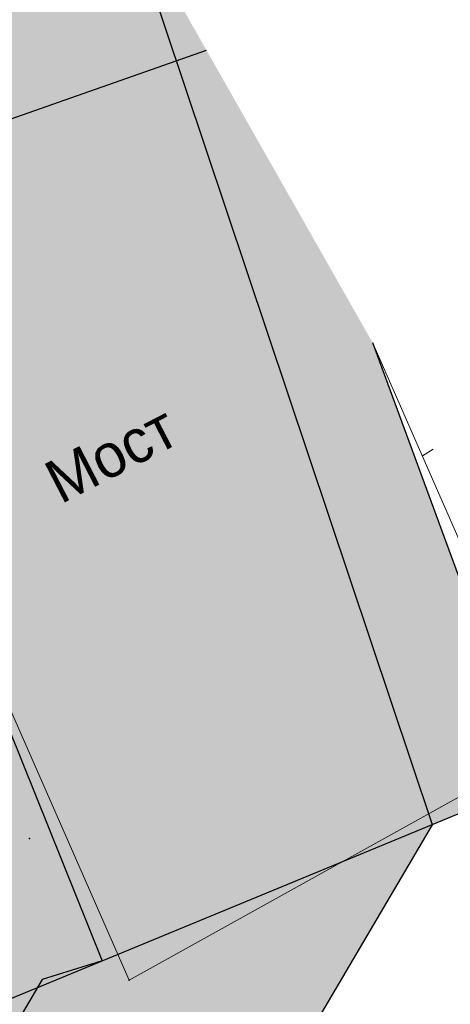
# Model space of a CAD drawing. Extents: x 4085 to 16701, y -65 to 10948.
# Tile 249 of 256: x 15282 to 15291, y 10862 to 10882. Entities that reach past the tile are written whole.
import ezdxf
from ezdxf.xclip import XClip

# ---------------------------------------------------------------- set-up
doc = ezdxf.new("R2010")
doc.units = 0
doc.header["$MEASUREMENT"] = 0
doc.header["$XCLIPFRAME"] = 0
doc.linetypes.add('CONTI', pattern=[0])
doc.layers.get('0').update_dxf_attribs({"color": 250, "linetype": 'CONTI'})
for name, color, linetype in [('(027) Гидрография', 7, 'Continuous'), ('A-HATCH-WALL', 250, 'CONTI'), ('PI_TTDEFAULT', 5, 'CONTI')]:
    doc.layers.add(name, color=color, linetype=linetype)
doc.layers.add('.', color=7, linetype='Continuous', lineweight=15)
doc.layers.add('0ZG - GOR-INCE', color=5, linetype='Continuous', lineweight=15)
doc.styles.add('BM-431', font='txt')

# ---------------------------------------------------------------- blocks, each defined once
blk = doc.blocks.new('DWQDWQDWQDW')
at = {"color": 253, "linetype": 'Continuous'}
for points, elevation in [([(17033.968821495, 8917.339584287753), (17056.7417746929, 8930.44690881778)], -0.6170000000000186), ([(17029.10291362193, 8929.182476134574), (17020.53544783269, 8924.57410157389), (17027.8069336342, 8906.893343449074), (17036.40372787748, 8911.413386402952), (17029.10291362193, 8929.182476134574)], 0.5889999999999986)]:
    blk.add_lwpolyline(points, dxfattribs=dict(at, elevation=elevation))
at = {"layer": 'PI_TTDEFAULT', "color": 253}
for p in [(17025.86532052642, 8909.798965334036, -0.5550000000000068), (17027.8069336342, 8906.893343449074, 0.3739999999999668)]:
    blk.add_point(p, dxfattribs=at)
at = {"layer": '(027) Гидрография', "color": 253, "extrusion": (-0.009875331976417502, -0.004814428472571, 0.9999396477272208), "style": 'BM-431'}
blk.add_text('Мост', height=0.8749999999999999, rotation=25.98882843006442, dxfattribs=at).set_placement((17022.91962831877, 8914.19939865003, -505.0110920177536))
blk = doc.blocks.new('A$C10aa157c')
at = {"layer": '.', "linetype": 'Continuous', "lineweight": 30}
h = blk.add_hatch(color=250, dxfattribs=at)
h.dxf.hatch_style = 1
h.set_gradient(color1=(130, 130, 130), color2=(128, 128, 128), one_color=1, tint=0.5, name='HEMISPHERICAL')
edge = h.paths.add_edge_path()
edge.add_line((120.3382106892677, 24.208470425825), (119.1283267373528, 23.83433073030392))
edge.add_line((119.1283267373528, 23.83433073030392), (107.9348565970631, 4.799752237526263))
edge.add_line((107.9348565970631, 4.799752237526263), (93.78388535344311, -88.13195924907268))
edge.add_line((93.78388535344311, -88.13195924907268), (9.818716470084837, -90.29520286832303))
edge.add_line((9.818716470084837, -90.29520286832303), (-238.982310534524, -90.29520286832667))
edge.add_line((-238.982310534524, -90.29520286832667), (-263.733181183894, -90.29520286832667))
edge.add_arc((-263.7327309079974, -191.3967522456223), 101.1015493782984, 90.00025517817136, 121.9317896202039)
edge.add_line((-317.2062797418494, -105.5940549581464), (-333.3961107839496, -115.6865331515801))
edge.add_line((-333.3961107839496, -115.6865331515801), (-330.6486205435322, -120.0966741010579))
edge.add_line((-330.6486205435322, -120.0966741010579), (-314.4554157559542, -110.0068485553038))
edge.add_arc((-263.7330549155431, -191.3956200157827), 95.90041714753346, 90.00007155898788, 121.93160600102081, ccw=False)
edge.add_line((-263.7331746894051, -95.49520286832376), (9.885690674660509, -95.49520286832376))
edge.add_line((9.885690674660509, -95.49520286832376), (94.41991117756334, -93.3172984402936))
edge.add_arc((94.30143800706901, -88.7188243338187), 4.600000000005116, 271.4758181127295, 351.3419211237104)
edge.add_line((98.84901775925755, -89.41129700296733), (112.9248563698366, 3.027006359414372))
edge.add_line((112.9248563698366, 3.027006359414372), (126.9976235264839, 26.95785065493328))
edge.add_line((126.9976235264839, 26.95785065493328), (121.1851859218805, 44.33246045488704))
edge.add_arc((136.7434681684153, 49.1590498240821), 16.28975479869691, 153.534973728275, 197.2352681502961, ccw=False)
edge.add_line((122.160772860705, 56.4186027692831), (106.847521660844, 42.81649322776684))
edge.add_arc((109.3816599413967, 38.81795837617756), 4.733934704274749, 26.597393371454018, 122.36516217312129, ccw=False)
edge.add_line((113.6146241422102, 40.93742808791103), (120.3382106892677, 24.208470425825))
at = {"linetype": 'Continuous'}
h = blk.add_hatch(color=256, dxfattribs=at)
h.dxf.hatch_style = 1
h.set_gradient(color1=(196, 196, 196), color2=(179, 179, 179), one_color=1, tint=0.699999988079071, name='SPHERICAL')
edge = h.paths.add_edge_path()
edge.add_line((-329.6939609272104, -123.8959480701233), (-413.5123903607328, -4.99904155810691))
edge.add_line((-413.5123903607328, -4.99904155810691), (-355.7886663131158, 33.28476060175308))
edge.add_line((-355.7886663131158, 33.28476060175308), (-335.031477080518, 75.58643090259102))
edge.add_line((-335.031477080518, 75.58643090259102), (-290.265852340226, 52.29770563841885))
edge.add_arc((-35.22096130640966, 435.710675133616), 460.4925641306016, 236.3682958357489, 253.1961533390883)
edge.add_arc((23.16678665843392, 1743.610821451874), 1759.185429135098, 263.7500878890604, 266.8247429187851)
edge.add_line((-74.2750708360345, -12.87386635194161), (-37.8087558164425, -12.38197344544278))
edge.add_line((-37.8087558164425, -12.38197344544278), (-8.681647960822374, -7.258780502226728))
edge.add_line((-8.681647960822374, -7.258780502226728), (21.71312455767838, 1.674478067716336))
edge.add_line((21.71312455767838, 1.674478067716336), (73.82824807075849, 22.10592837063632))
edge.add_line((73.82824807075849, 22.10592837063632), (122.4104008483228, 60.65294329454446))
edge.add_line((122.4104008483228, 60.65294329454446), (125.2745590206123, 27.75500045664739))
edge.add_line((125.2745590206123, 27.75500045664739), (114.748125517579, 2.379272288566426))
edge.add_line((114.748125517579, 2.379272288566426), (116.6623456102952, -0.02417328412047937))
edge.add_line((116.6623456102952, -0.02417328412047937), (116.2891382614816, -3.732436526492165))
edge.add_line((116.2891382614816, -3.732436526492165), (111.2584338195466, -27.65741119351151))
edge.add_line((111.2584338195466, -27.65741119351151), (112.8600939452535, -27.92515144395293))
edge.add_line((112.8600939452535, -27.92515144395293), (106.1017429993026, -65.58583641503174))
edge.add_line((106.1017429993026, -65.58583641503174), (101.2804055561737, -90.48027766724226))
edge.add_line((101.2804055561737, -90.48027766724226), (98.81490888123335, -96.13533966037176))
edge.add_line((98.81490888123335, -96.13533966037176), (53.13542081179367, -97.30507864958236))
edge.add_line((53.13542081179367, -97.30507864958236), (30.09047449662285, -97.89520286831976))
edge.add_line((30.09047449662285, -97.89520286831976), (12.28662535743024, -98.29843708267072))
edge.add_line((12.28662535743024, -98.29843708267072), (-62.51886126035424, -99.99268484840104))
edge.add_line((-62.51886126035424, -99.99268484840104), (-93.46711186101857, -101.1777100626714))
edge.add_line((-93.46711186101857, -101.1777100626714), (-93.73522817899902, -109.8933634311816))
edge.add_line((-93.73522817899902, -109.8933634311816), (-152.9130991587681, -112.2181400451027))
edge.add_line((-152.9130991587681, -112.2181400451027), (-153.085833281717, -120.2735644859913))
edge.add_line((-153.085833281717, -120.2735644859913), (-196.6151896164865, -120.663996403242))
edge.add_line((-196.6151896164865, -120.663996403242), (-196.010272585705, -100.2536491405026))
edge.add_line((-196.010272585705, -100.2536491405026), (-236.8828322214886, -97.89520286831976))
edge.add_line((-236.8828322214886, -97.89520286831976), (-266.6043384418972, -99.72434434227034))
edge.add_line((-266.6043384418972, -99.72434434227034), (-280.8519175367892, -100.7559259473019))
edge.add_line((-280.8519175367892, -100.7559259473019), (-292.7545044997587, -102.6790545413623))
edge.add_line((-292.7545044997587, -102.6790545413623), (-308.6164820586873, -109.5958216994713))
edge.add_line((-308.6164820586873, -109.5958216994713), (-329.6939609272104, -123.8959480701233))
at = {"layer": 'A-HATCH-WALL', "linetype": 'Continuous'}
h = blk.add_hatch(color=256, dxfattribs=at)
h.dxf.hatch_style = 1
h.set_gradient(color1=(173, 173, 173), color2=(179, 179, 179), one_color=1, tint=0.699999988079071)
h.paths.add_polyline_path([(112.4156311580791, 39.07008609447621), (123.4836967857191, 42.96651498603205), (129.0594539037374, 27.8090902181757), (118.3632532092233, 23.39309688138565)])
at = {"linetype": 'Continuous'}
blk.add_lwpolyline([(-373.7944340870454, 108.5221690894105), (-373.7944340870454, 37.87383067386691), (-338.7973859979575, -11.84971716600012), (-296.1668647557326, 12.1688909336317), (-278.1502265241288, 12.66864525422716), (-222.2923186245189, -17.35473897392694), (-192.3131233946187, -27.41567740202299), (-152.841873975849, -36.13979106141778), (-88.61392933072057, -37.22940865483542), (-24.38736609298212, -36.59652979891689), (-4.075459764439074, -35.34637554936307), (26.99026940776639, -25.76186857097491), (74.74103602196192, -7.278631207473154), (109.4043596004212, 7.298652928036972), (135.566190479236, 19.46775833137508), (110.1840137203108, 64.19822788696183), (9.488295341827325, 20.69822151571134), (-104.2532370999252, 13.96907995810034), (-207.6545405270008, 33.67587202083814), (-251.5703695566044, 64.2554686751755), (-301.8282399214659, 93.33502415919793), (-373.7944340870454, 108.5221690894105)], dxfattribs=at)
blk.add_lwpolyline([(106.847521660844, 42.81649322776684, -0.4440150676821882), (113.6146241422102, 40.93742808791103), (120.3382106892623, 24.20847042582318), (119.1283267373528, 23.83433073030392), (107.9348565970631, 4.799752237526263), (93.78388535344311, -88.13195924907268), (9.818716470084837, -90.29520286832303), (-263.733181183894, -90.29520286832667, 0.1402362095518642), (-317.2062797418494, -105.5940549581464), (-333.3961107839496, -115.6865331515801), (-330.6486205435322, -120.0966741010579), (-314.4554157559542, -110.0068485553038, -0.1402362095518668), (-263.7331746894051, -95.49520286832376), (9.885690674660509, -95.49520286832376), (94.41991117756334, -93.3172984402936, 0.3633087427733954), (98.84901775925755, -89.41129700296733), (112.9248563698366, 3.027006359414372), (126.9976235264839, 26.95785065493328), (121.1851859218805, 44.33246045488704, -0.1930235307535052), (122.160772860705, 56.4186027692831)], format="xyb", close=True, dxfattribs=at)
blk.add_lwpolyline([(112.4156311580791, 39.07008609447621), (123.4836967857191, 42.96651498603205), (129.0594539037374, 27.8090902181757), (118.3632532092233, 23.39309688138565)], close=True, dxfattribs=at)
at = {"layer": '0ZG - GOR-INCE', "linetype": 'Continuous', "rotation": 1.343740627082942}
blk.add_blockref('DWQDWQDWQDW', (-16693.37190173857, -9279.936333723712, -1.219999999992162), dxfattribs=at)

msp = doc.modelspace()

# ---------------------------------------------------------------- block references
at = {"linetype": 'Continuous'}
ref = msp.add_blockref('A$C10aa157c', (15163.26248192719, 10839.00416148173, 0.1769999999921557), dxfattribs=at)
XClip(ref).set_block_clipping_path([(-373.7944340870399, 108.52216908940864), (-301.8282399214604, 93.33502415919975), (-251.57036955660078, 64.25546867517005), (-207.6545405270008, 33.67587202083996), (-104.25323709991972, 13.969079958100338), (9.488295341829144, 20.69822151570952), (110.18401372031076, 64.19822788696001), (135.5661904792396, 19.467758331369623), (74.7410360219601, -7.278631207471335), (26.99026940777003, -25.76186857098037), (-4.075459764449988, -35.34637554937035), (-88.61392933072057, -37.22940865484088), (-152.84187397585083, -36.1397910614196), (-192.31312339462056, -27.415677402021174), (-222.2923186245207, -17.35473897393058), (-278.15022652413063, 12.668645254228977), (-296.17026621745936, 12.384943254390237), (-338.7973859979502, -11.849717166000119), (-373.7944340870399, 37.873830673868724)])

doc.saveas('drawing.dxf')
